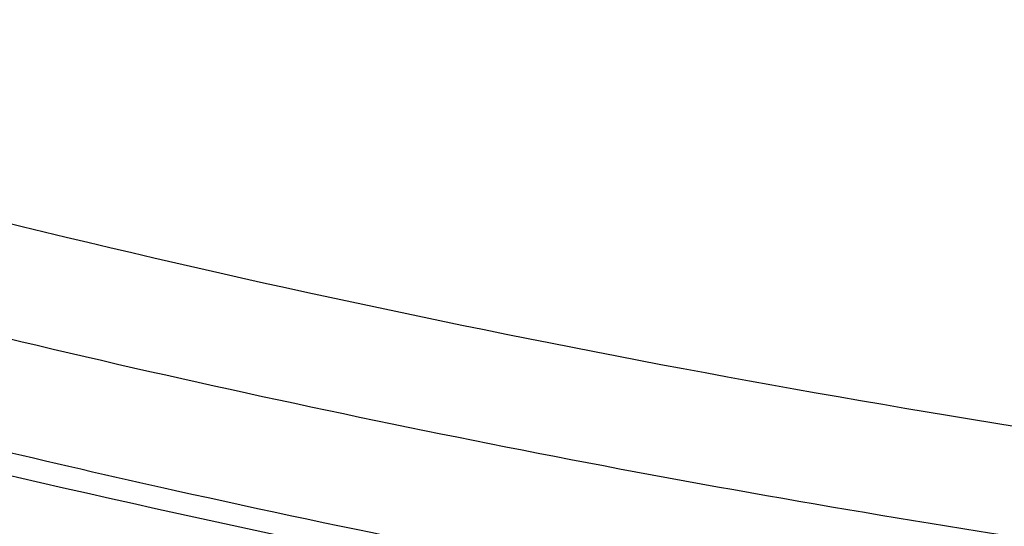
# Model space of a CAD drawing. Header units: millimetres. Extents: x -0.66 to 0.91, y -0.4 to 0.64.
# Tile 96 of 241: x 0.0061 to 0.0336, y 0.3819 to 0.3961. Entities that reach past the tile are written whole.
import ezdxf

# ---------------------------------------------------------------- set-up
doc = ezdxf.new("R2010")
doc.units = ezdxf.units.MM
doc.layers.add('FORMAT', color=7, linetype='Continuous')

msp = doc.modelspace()

# ---------------------------------------------------------------- linework, layer by layer
at = {"layer": 'FORMAT', "color": 7, "linetype": 'Continuous', "lineweight": 25}
for points, knots in [([(-0.014513, 0.39606), (-0.01025, 0.394787), (0.000437, 0.391595), (0.017833, 0.387494), (0.035744, 0.384291), (0.051883, 0.38224), (0.066202, 0.381016), (0.080648, 0.380384), (0.09519, 0.380355), (0.109834, 0.380942), (0.124523, 0.382156), (0.13924, 0.384004), (0.155403, 0.386756), (0.172952, 0.390571), (0.185415, 0.394229), (0.191654, 0.39606)], [0, 0, 0, 0, 0.0637612, 0.1598738, 0.2559864, 0.3244246, 0.3929802, 0.4618929, 0.5316139, 0.6013349, 0.6718723, 0.7427987, 0.8138559, 0.9068175, 1, 1, 1, 1]), ([(-0.01384, 0.392485), (-0.009116, 0.391126), (0.000333, 0.388408), (0.01472, 0.385077), (0.029256, 0.382297), (0.043894, 0.380137), (0.058595, 0.378586), (0.073331, 0.377647), (0.088132, 0.37732), (0.102174, 0.377595), (0.11567, 0.378379), (0.128591, 0.379599), (0.14173, 0.381335), (0.154824, 0.383562), (0.167415, 0.3862), (0.179481, 0.389149), (0.187148, 0.391373), (0.190981, 0.392485)], [0, 0, 0, 0, 0.070974, 0.141948, 0.213167, 0.284634, 0.355547, 0.426582, 0.497801, 0.569268, 0.629338, 0.692986, 0.756633, 0.820686, 0.884739, 0.94237, 1, 1, 1, 1]), ([(0.187655, 0.388278), (0.182877, 0.386968), (0.173314, 0.384346), (0.15875, 0.381163), (0.144034, 0.378538), (0.129226, 0.376542), (0.114375, 0.375161), (0.099489, 0.374399), (0.08454, 0.374254), (0.069607, 0.374734), (0.054732, 0.375831), (0.039925, 0.377543), (0.025158, 0.379872), (0.011828, 0.382559), (-0.000068, 0.385378), (-0.00703, 0.387311), (-0.010514, 0.388278)], [0, 0, 0, 0, 0.0740145, 0.1481561, 0.2226839, 0.2973414, 0.3713557, 0.4454971, 0.5200246, 0.594682, 0.6686963, 0.7428377, 0.8173652, 0.8920226, 0.9459867, 1, 1, 1, 1]), ([(0.180018, 0.385406), (0.175866, 0.384392), (0.167554, 0.382362), (0.154925, 0.379858), (0.142178, 0.377757), (0.129089, 0.376075), (0.115672, 0.374838), (0.101937, 0.374085), (0.088139, 0.373843), (0.074502, 0.374113), (0.061071, 0.374874), (0.047186, 0.376157), (0.032693, 0.378076), (0.01571, 0.380984), (0.003945, 0.383783), (-0.002877, 0.385406)], [0, 0, 0, 0, 0.069675, 0.139476, 0.209379, 0.279516, 0.353561, 0.427733, 0.502291, 0.576979, 0.648573, 0.720168, 0.802962, 0.885757, 1, 1, 1, 1])]:
    msp.add_open_spline(points, degree=3, knots=knots, dxfattribs=at)

doc.saveas('drawing.dxf')
